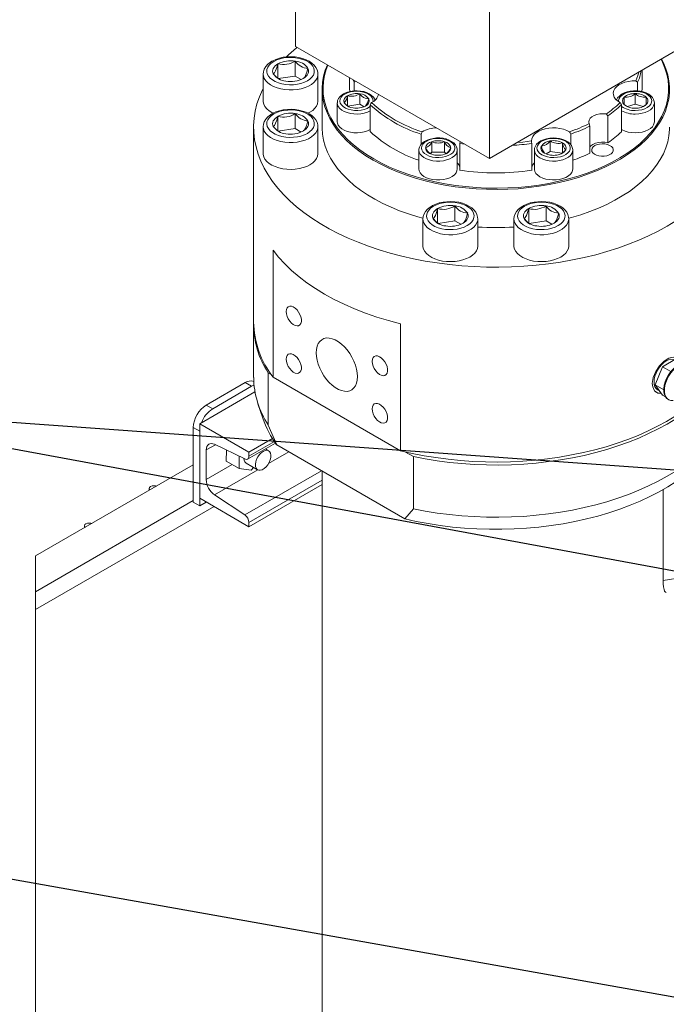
# Model space of a CAD drawing. Header units: millimetres. Extents: x 525 to 29324, y 175 to 20618.
# Tile 69 of 220: x 1787 to 2613, y 18160 to 19417. Entities that reach past the tile are written whole.
import ezdxf

# ---------------------------------------------------------------- set-up
doc = ezdxf.new("R2010")
doc.units = ezdxf.units.MM
doc.linetypes.add('SLD-Continua', pattern=[0])
doc.layers.add('COTAS', color=1, linetype='SLD-Continua')
doc.styles.get("Standard").update_dxf_attribs({"font": 'ARIALN.TTF'})
doc.dimstyles.new('SLDDIMSTYLE0', dxfattribs={"dimtxt": 0.18, "dimasz": 122.5, "dimexe": 0, "dimexo": 0.0625, "dimgap": 0, "dimtad": 0, "dimtih": 1, "dimtoh": 1, "dimdec": 0, "dimrnd": 1e-09, "dimzin": 0, "dimdsep": 46, "dimtxsty": 'Standard', "dimsah": 1, "dimcen": 0.09, "dimadec": 0, "dimazin": 0, "dimtfac": 122.5, "dimtdec": 0, "dimtofl": 0, "dimtmove": 0, "dimatfit": 3, "dimfxl": 1, "dimfrac": 2, "dimtolj": 1, "dimtzin": 0, "dimarcsym": 0})

msp = doc.modelspace()

# ---------------------------------------------------------------- linework, layer by layer
at = {"color": 7, "linetype": 'SLD-Continua', "lineweight": 18, "ltscale": 35}
for p, q in [((2139.4, 19382.4), (2139.4, 19611.1)), ((2386.8, 19468.2), (2386.8, 19239.6)), ((2650.8, 19392), (2386.8, 19239.6)), ((2386.8, 19239.6), (2139.4, 19382.4)), ((2139, 19344.6), (2139, 19363.7)), ((2116.9, 19341.9), (2116.9, 19360.2)), ((2581.8, 19328.8), (2581.8, 19352.1)), ((2098.1, 19347.1), (2098.1, 19312.8)), ((2139, 19344.6), (2117.4, 19341.3)), ((2146.6, 19340.2), (2139, 19344.6)), ((2168.1, 19312.8), (2168.1, 19347.1)), ((2208.4, 19342.6), (2208.4, 19328.8)), ((2214.1, 19336.6), (2212.7, 19340.1)), ((2214.1, 19325.7), (2214.1, 19336.6)), ((2576, 19336.6), (2576, 19325.6)), ((2173.4, 19327.8), (2173.4, 19279.3)), ((2208.4, 19328.8), (2208.6, 19324.8)), ((2581.6, 19324.8), (2581.8, 19328.8)), ((2192.7, 19310.3), (2192.7, 19286.3)), ((2205.8, 19306.3), (2205.8, 19319.5)), ((2221.4, 19308.6), (2221.4, 19322)), ((2558.9, 19317.6), (2558.9, 19308.3)), ((2572.9, 19308.9), (2572.9, 19322.3)), ((2586.9, 19308.3), (2586.9, 19317.6)), ((2597.4, 19286.3), (2597.4, 19310.3)), ((2157.9, 19298.5), (2155.3, 19297.2)), ((2221.4, 19308.6), (2206.2, 19306.3)), ((2226.9, 19305.5), (2221.4, 19308.6)), ((2234.7, 19307.9), (2234.7, 19273.6)), ((2555.5, 19273.6), (2555.5, 19307.9)), ((2558.9, 19308.3), (2561.8, 19306.3)), ((2572.9, 19308.9), (2562.9, 19305.6)), ((2582.9, 19305.6), (2572.9, 19308.9)), ((2116.9, 19274.8), (2116.9, 19293.2)), ((2139, 19277.5), (2139, 19296.6)), ((2538.1, 19293.8), (2535.7, 19296.2)), ((2538.1, 19293.8), (2538.1, 19259.5)), ((2085.9, 19279.3), (2085.9, 19030.6)), ((2098.1, 19280), (2098.1, 19245.7)), ((2139, 19277.5), (2117.4, 19274.2)), ((2146.6, 19273.2), (2139, 19277.5)), ((2168.1, 19245.7), (2168.1, 19280)), ((2514.3, 19283.8), (2515.1, 19280.6)), ((2515.1, 19246.3), (2515.1, 19280.6)), ((2299.6, 19257.1), (2299.6, 19270.5)), ((2313.3, 19247.5), (2313.3, 19260.9)), ((2329.5, 19247.5), (2329.5, 19260.9)), ((2464.6, 19248.5), (2464.6, 19261.8)), ((2490.6, 19270.5), (2490.6, 19257.1)), ((2296.9, 19250.1), (2296.9, 19226.1)), ((2313.3, 19247.5), (2311.3, 19245.5)), ((2329.5, 19247.5), (2313.3, 19247.5)), ((2331.5, 19245.5), (2329.5, 19247.5)), ((2345.9, 19226.1), (2345.9, 19250.1)), ((2355.3, 19257.8), (2349.3, 19258.6)), ((2349.3, 19258.6), (2349.3, 19224.3)), ((2440.9, 19224.3), (2440.9, 19258.6)), ((2444.3, 19250.1), (2444.3, 19226.1)), ((2464.6, 19248.5), (2459.1, 19245.3)), ((2479.8, 19246.1), (2464.6, 19248.5)), ((2480.2, 19246.2), (2480.2, 19259.4)), ((2493.3, 19226.1), (2493.3, 19250.1)), ((2493.3, 19250.1), (2493.3, 19249.8)), ((2320.8, 19157.1), (2320.8, 19175.5)), ((2342.9, 19159.8), (2342.9, 19178.9)), ((2437, 19157.1), (2437, 19175.5)), ((2459.1, 19159.8), (2459.1, 19178.9)), ((2302, 19162.3), (2302, 19128)), ((2342.9, 19159.8), (2321.3, 19156.5)), ((2350.5, 19155.5), (2342.9, 19159.8)), ((2372, 19128), (2372, 19162.3)), ((2418.2, 19162.3), (2418.2, 19128)), ((2459.1, 19159.8), (2437.5, 19156.5)), ((2466.7, 19155.5), (2459.1, 19159.8)), ((2488.2, 19128), (2488.2, 19162.3)), ((2110.9, 19122.3), (2110.9, 18960.4)), ((2085.9, 19026.8), (2085.9, 18960.1)), ((2273.4, 19028.5), (2273.4, 18866.5)), ((2625.7, 18984.1), (2607.6, 18973.7)), ((2607.6, 18973.7), (2598.6, 18950.4)), ((2607.6, 18973.7), (2618.3, 18967.5)), ((2104.4, 18899.3), (2104.4, 18966)), ((2108.5, 18963.7), (2104.4, 18966)), ((2273.4, 18866.5), (2110.9, 18960.4)), ((2075, 18953.4), (2025.5, 18924.8)), ((2083.3, 18948.7), (2033.8, 18920.1)), ((2083.3, 18948.7), (2075, 18953.4)), ((2086.4, 18950.1), (2083.3, 18948.7)), ((2598.6, 18950.4), (2609.3, 18944.2)), ((2598.6, 18950.4), (2607.6, 18937.5)), ((2087.6, 18941.6), (2017.3, 18901)), ((2601.6, 18944.2), (2603.8, 18942.9)), ((2607.6, 18937.5), (2611.6, 18935.2)), ((2025.5, 18924.8), (2033.8, 18920.1)), ((2091.5, 18926.3), (2097.7, 18907.9)), ((2017.3, 18891.5), (2009, 18896.3)), ((2009, 18896.3), (2009, 18801)), ((2017.3, 18805.8), (2017.3, 18901)), ((2017.3, 18901), (2080, 18864.8)), ((2104.4, 18899.3), (2115.4, 18874)), ((2017.3, 18891.5), (2017.3, 18796.2)), ((2037.1, 18874.2), (2025.5, 18867.5)), ((2074.6, 18856), (2036.1, 18874.7)), ((2078.3, 18855.8), (2113.7, 18876.3)), ((2109.9, 18882.1), (2080, 18864.8)), ((2112.4, 18878.3), (2080, 18859.6)), ((2115.4, 18874), (2278.8, 18779.6)), ((2025.5, 18867.5), (2025.5, 18829.8)), ((2051.2, 18867.4), (2050.8, 18853.3)), ((2067.7, 18859.3), (2067.3, 18843.8)), ((2080, 18864.8), (2080, 18859.6)), ((2105.1, 18866.5), (2100.9, 18868.9)), ((2130.9, 18865), (2105, 18850.1)), ((2289.8, 18859), (2279.1, 18865.2)), ((2289.8, 18792.3), (2289.8, 18859)), ((2009, 18848.6), (1807.6, 18732.4)), ((2058.6, 18848.9), (2025.5, 18829.8)), ((2067.3, 18843.8), (2050.8, 18853.3)), ((2076.3, 18850.8), (2091.1, 18842.2)), ((2082.8, 18841.7), (2085.7, 18845.3)), ((2091.2, 18842.2), (2036.1, 18810.3)), ((2067.3, 18843.8), (2082.8, 18841.7)), ((2172.4, 18841), (2074.6, 18784.6)), ((2173.4, 18840.4), (2173.4, 16490.9)), ((2173.4, 18828.8), (2080, 18774.8)), ((2173.4, 18823.5), (2080, 18769.6)), ((1952.7, 18818.6), (1952.7, 18816.1)), ((2036.1, 18810.3), (2074.6, 18784.6)), ((2608.6, 18701), (2608.6, 18817)), ((2009, 18802.9), (1807.6, 18686.6)), ((2035.4, 18795.3), (1807.6, 18663.8)), ((2009, 18801), (2017.3, 18796.2)), ((2080, 18769.6), (2017.3, 18805.8)), ((2017.3, 18796.2), (2025.5, 18801)), ((2278.8, 18779.6), (2289.8, 18792.3)), ((1870.2, 18770.9), (1870.2, 18768.5)), ((2080, 18774.8), (2080, 18769.6)), ((1807.6, 18732.4), (1807.6, 15286.7))]:
    msp.add_line(p, q, dxfattribs=at)
at = {"color": 7, "linetype": 'SLD-Continua', "lineweight": 18, "ltscale": 35, "flags": 128}
for points in [[(2168.1, 19346.9), (2167.9, 19349.5), (2167, 19352.7), (2165.5, 19355.7), (2163.3, 19358.5), (2160.4, 19361.1), (2156.9, 19363.5), (2152.9, 19365.5), (2148.5, 19367.1), (2143.8, 19368.2), (2138.9, 19369), (2133.8, 19369.3), (2128.7, 19369.1), (2123.8, 19368.5), (2119, 19367.4), (2114.4, 19365.9), (2110.5, 19364.1), (2109.3, 19363.5), (2107.4, 19362.3), (2104.1, 19359.6), (2101.4, 19356.7), (2099.5, 19353.4), (2098.4, 19350.1), (2098.2, 19347.1)], [(2115.5, 19365.1), (2111.7, 19363.3), (2108.4, 19361.1), (2105.9, 19358.6), (2104.1, 19355.9), (2103, 19353.1), (2102.8, 19350.2), (2103.4, 19347.3), (2104.9, 19344.5), (2107.1, 19341.9), (2110, 19339.6), (2113.5, 19337.5), (2117.6, 19335.8), (2122.1, 19334.6), (2126.9, 19333.7), (2131.9, 19333.4), (2136.9, 19333.5), (2141.8, 19334.1), (2146.4, 19335.2), (2150.7, 19336.6), (2154.6, 19338.5), (2157.8, 19340.7), (2160.4, 19343.2), (2162.2, 19345.9), (2163.2, 19348.7), (2163.4, 19351.6), (2162.8, 19354.5), (2161.4, 19357.3), (2159.2, 19359.9), (2156.3, 19362.2), (2152.7, 19364.3), (2148.6, 19365.9), (2144.1, 19367.2), (2139.3, 19368), (2134.4, 19368.4), (2129.4, 19368.3), (2124.5, 19367.7), (2119.8, 19366.6), (2115.5, 19365.1)], [(2606.5, 19366.4), (2608.9, 19361.6), (2612.1, 19354), (2614.4, 19346.3), (2616, 19338.6), (2616.7, 19330.8), (2616.6, 19323), (2615.7, 19315.2), (2613.9, 19307.4), (2611.4, 19299.8), (2608, 19292.2), (2603.8, 19284.8), (2598.9, 19277.5), (2593.2, 19270.4), (2586.8, 19263.6), (2579.6, 19256.9), (2571.8, 19250.6), (2563.3, 19244.5), (2554.2, 19238.7), (2544.5, 19233.3), (2534.2, 19228.2), (2523.5, 19223.5), (2512.2, 19219.2), (2500.5, 19215.3), (2488.4, 19211.8), (2476, 19208.7), (2463.3, 19206.1), (2450.3, 19203.9), (2437.1, 19202.2), (2423.7, 19200.9), (2410.3, 19200.2), (2396.8, 19199.9), (2383.3, 19200.1), (2369.8, 19200.7), (2356.4, 19201.8), (2343.2, 19203.4), (2330.1, 19205.5), (2317.3, 19208), (2304.8, 19211), (2292.7, 19214.4), (2280.9, 19218.2), (2269.5, 19222.4), (2258.6, 19227), (2248.2, 19232), (2238.4, 19237.4)], [(2239.2, 19238.8), (2249, 19233.5), (2259.3, 19228.5), (2270.2, 19223.9), (2281.5, 19219.7), (2293.2, 19215.9), (2305.3, 19212.5), (2317.8, 19209.6), (2330.5, 19207.1), (2343.5, 19205), (2356.6, 19203.5), (2369.9, 19202.3), (2383.3, 19201.7), (2396.8, 19201.5), (2410.2, 19201.8), (2423.6, 19202.6), (2436.9, 19203.8), (2450, 19205.5), (2462.9, 19207.7), (2475.6, 19210.3), (2487.9, 19213.3), (2500, 19216.8), (2511.6, 19220.7), (2522.8, 19225), (2533.5, 19229.7), (2543.7, 19234.8), (2553.4, 19240.2), (2562.4, 19245.9), (2570.9, 19251.9), (2578.7, 19258.3), (2585.8, 19264.9), (2592.2, 19271.7), (2597.8, 19278.7), (2602.7, 19286), (2606.9, 19293.4), (2610.2, 19300.9), (2612.8, 19308.5), (2614.5, 19316.2), (2615.4, 19323.9), (2615.5, 19331.7), (2614.8, 19339.5), (2613.3, 19347.2), (2610.9, 19354.8), (2607.8, 19362.4), (2605.9, 19366.1)], [(2111, 19347.5), (2110.4, 19349.2), (2110.2, 19350.9), (2110.4, 19352.6), (2111, 19354.3), (2112, 19355.9), (2113.3, 19357.5), (2115, 19358.9), (2116.9, 19360.2)], [(2116.9, 19360.2), (2115.5, 19355.4), (2114, 19351.4), (2112.4, 19348.8), (2111, 19347.5)], [(2155.2, 19354.3), (2155.8, 19352.6), (2156, 19350.9), (2155.8, 19349.2), (2155.2, 19347.5), (2154.3, 19345.8), (2153, 19344.3), (2151.3, 19342.8), (2149.3, 19341.5)], [(2149.3, 19341.5), (2150.7, 19342.8), (2152.3, 19345.4), (2153.8, 19349.4), (2155.2, 19354.3)], [(2238.4, 19237.4), (2229.1, 19243), (2220.4, 19249), (2212.4, 19255.3), (2205.1, 19261.9), (2198.5, 19268.7), (2192.6, 19275.7), (2187.5, 19283), (2183.2, 19290.3), (2179.6, 19297.9), (2176.8, 19305.5), (2174.9, 19313.2), (2173.7, 19321), (2173.4, 19328.8), (2174, 19336.6), (2175.3, 19344.4), (2177.4, 19352.1), (2180.1, 19358.9)], [(2180.7, 19358.6), (2178.6, 19352.9), (2176.4, 19345.2), (2175.1, 19337.5), (2174.6, 19329.8), (2174.9, 19322), (2176, 19314.3), (2178, 19306.6), (2180.7, 19299), (2184.3, 19291.5), (2188.6, 19284.1), (2193.7, 19277), (2199.6, 19270), (2206.1, 19263.2), (2213.4, 19256.7), (2221.4, 19250.4), (2230, 19244.4), (2239.2, 19238.8)], [(2573.7, 19338.6), (2576.2, 19345.1), (2577.5, 19349.6)], [(2168.1, 19347), (2168, 19345.1), (2167, 19342.1), (2165.3, 19339.2), (2162.9, 19336.4), (2159.7, 19333.9), (2155.9, 19331.7), (2151.6, 19329.9), (2146.8, 19328.5), (2141.7, 19327.5), (2136.5, 19327), (2131.1, 19326.9), (2125.8, 19327.3), (2120.7, 19328.2), (2115.8, 19329.5), (2111.4, 19331.2), (2107.4, 19333.3), (2104.1, 19335.8), (2101.5, 19338.5), (2099.6, 19341.4), (2098.4, 19344.4), (2098.1, 19347.1)], [(2111, 19347.5), (2114.9, 19343.4), (2119.1, 19340.3)], [(2216, 19338.2), (2215.2, 19337.5), (2214.1, 19336.6)], [(2553.7, 19310.7), (2550.5, 19312.8), (2547.9, 19315.2), (2546.2, 19317.8), (2545.2, 19320.5), (2545, 19323.2), (2545.6, 19326), (2547.1, 19328.7), (2549.3, 19331.1), (2552.2, 19333.3), (2555.7, 19335.2), (2559.8, 19336.7), (2564.2, 19337.8), (2568.9, 19338.5), (2573.7, 19338.6)], [(2576, 19336.6), (2574.7, 19337.8), (2573.7, 19338.6)], [(2692.1, 19328.9), (2695.1, 19322.5), (2698.5, 19313.5), (2701.2, 19304.4), (2703, 19295.3), (2704, 19286.1), (2704.2, 19277), (2703.6, 19267.8), (2702.2, 19258.6), (2699.9, 19249.5), (2696.9, 19240.5), (2693, 19231.6), (2688.4, 19222.8), (2683, 19214.2), (2676.8, 19205.7), (2669.8, 19197.4), (2662.2, 19189.4), (2653.8, 19181.5), (2644.7, 19174), (2635, 19166.7), (2624.7, 19159.7), (2613.7, 19153.1), (2602.2, 19146.7), (2590.1, 19140.7), (2577.5, 19135.1), (2564.4, 19129.9), (2550.8, 19125.1), (2536.9, 19120.6), (2522.5, 19116.6), (2507.9, 19113.1), (2492.9, 19109.9), (2477.7, 19107.3), (2462.2, 19105), (2446.6, 19103.3), (2430.8, 19102), (2415, 19101.1), (2399.1, 19100.8), (2383.2, 19100.9), (2367.3, 19101.5), (2351.5, 19102.6), (2335.8, 19104.1), (2320.2, 19106.1), (2304.9, 19108.5), (2289.8, 19111.5), (2274.9, 19114.8), (2260.4, 19118.6), (2246.3, 19122.8), (2232.5, 19127.4), (2219.2, 19132.5), (2206.4, 19137.9), (2194, 19143.7), (2182.2, 19149.8), (2170.9, 19156.3), (2160.3, 19163.2), (2150.2, 19170.3), (2140.8, 19177.7), (2132.1, 19185.4), (2124.1, 19193.4), (2116.8, 19201.5), (2110.2, 19209.9), (2104.4, 19218.5), (2099.4, 19227.2), (2095.1, 19236), (2091.7, 19245), (2089, 19254.1), (2087.2, 19263.2), (2086.2, 19272.4), (2086, 19281.6), (2086.6, 19290.7), (2088, 19299.9), (2090.2, 19309), (2093.3, 19318), (2097.2, 19326.9), (2098.1, 19328.9)], [(2240.9, 19314.2), (2240.4, 19315.4), (2238.8, 19317.8), (2236.5, 19320), (2233.6, 19321.9), (2230.2, 19323.5), (2226.4, 19324.7), (2222.3, 19325.5), (2218.1, 19325.8), (2213.9, 19325.7), (2209.7, 19325.1), (2205.8, 19324.1), (2202.2, 19322.6), (2200.6, 19321.8), (2199, 19320.7), (2196.3, 19318.5), (2194.3, 19315.9), (2193.2, 19313.4), (2192.8, 19310.5), (2192.8, 19310.2)], [(2238.4, 19311.9), (2238.4, 19312), (2238.3, 19314.5), (2237.3, 19316.9), (2235.5, 19319.2), (2233, 19321.2), (2229.8, 19322.8), (2226.1, 19324.1), (2222, 19324.9), (2217.8, 19325.2), (2213.5, 19325), (2209.4, 19324.3), (2205.6, 19323.2), (2202.2, 19321.6)], [(2597.4, 19310.1), (2597.3, 19312.1), (2596.5, 19314.7), (2595, 19317.2), (2592.9, 19319.4), (2590.2, 19321.4), (2586.9, 19323.1), (2583.1, 19324.4), (2579.1, 19325.3), (2574.9, 19325.7), (2570.7, 19325.7), (2566.5, 19325.3), (2562.5, 19324.4), (2558.8, 19323), (2555.5, 19321.3), (2552.7, 19319.1), (2550.5, 19316.6), (2549.2, 19314.2)], [(2572.9, 19300.7), (2577.2, 19300.9), (2581.3, 19301.7), (2585.1, 19302.9), (2588.3, 19304.5), (2591, 19306.5), (2592.9, 19308.7), (2593.9, 19311.1), (2594.1, 19313.6), (2593.5, 19316), (2592, 19318.3), (2589.7, 19320.4), (2586.8, 19322.2), (2583.2, 19323.7), (2579.3, 19324.6), (2575.1, 19325.1), (2570.8, 19325.1), (2566.6, 19324.6), (2562.6, 19323.7), (2559.1, 19322.2), (2556.2, 19320.4), (2553.9, 19318.3), (2552.4, 19316), (2551.7, 19313.6), (2551.8, 19311.9)], [(2110.9, 19297.2), (2109.3, 19298), (2105.7, 19300.2), (2102.7, 19302.8), (2100.4, 19305.6), (2098.9, 19308.6), (2098.2, 19311.6), (2098.1, 19312.8)], [(2168.1, 19312.8), (2168.1, 19312.4), (2167.6, 19309.3), (2166.3, 19306.3), (2164.2, 19303.5), (2161.4, 19300.8), (2157.9, 19298.5)], [(2234.7, 19300.4), (2234.6, 19300.3), (2231.1, 19298.6), (2227.1, 19297.3), (2222.9, 19296.5), (2218.4, 19296.1), (2213.9, 19296.3), (2209.5, 19296.9), (2205.3, 19297.9), (2201.6, 19299.4), (2198.4, 19301.2), (2195.8, 19303.4), (2194, 19305.8), (2193, 19308.3), (2192.7, 19310.2)], [(2202.2, 19321.6), (2199.5, 19319.7), (2197.5, 19317.5), (2196.3, 19315.1), (2196, 19312.6), (2196.6, 19310.2), (2198, 19307.8), (2200.1, 19305.7), (2203, 19303.8), (2206.5, 19302.4), (2210.4, 19301.3), (2214.6, 19300.8), (2218.9, 19300.7), (2223.1, 19301.2), (2227.1, 19302.1), (2230.7, 19303.4), (2233.7, 19305.2), (2234.7, 19306)], [(2201.6, 19310.5), (2204.6, 19307.5), (2207.3, 19305.5)], [(2234.7, 19307.9), (2235.7, 19309.5), (2236.5, 19310.7)], [(2553.7, 19310.7), (2554.7, 19309.2), (2555.5, 19307.9)], [(2597.4, 19310.2), (2597.3, 19309), (2596.5, 19306.4), (2594.9, 19304), (2592.5, 19301.7), (2589.4, 19299.8), (2585.8, 19298.2), (2581.8, 19297.1), (2577.4, 19296.4), (2572.9, 19296.1)], [(2168.1, 19279.9), (2167.9, 19282.4), (2167, 19285.6), (2165.5, 19288.6), (2163.3, 19291.5), (2160.4, 19294.1), (2156.9, 19296.4), (2152.9, 19298.4), (2148.5, 19300), (2143.8, 19301.2), (2138.9, 19301.9), (2133.8, 19302.2), (2128.7, 19302), (2123.8, 19301.4), (2119, 19300.4), (2114.4, 19298.9), (2110.5, 19297.1), (2109.3, 19296.4), (2107.4, 19295.2), (2104.1, 19292.6), (2101.4, 19289.6), (2099.5, 19286.4), (2098.4, 19283), (2098.2, 19280)], [(2115.5, 19298.1), (2111.7, 19296.2), (2108.4, 19294), (2105.9, 19291.5), (2104.1, 19288.8), (2103, 19286), (2102.8, 19283.1), (2103.4, 19280.2), (2104.9, 19277.5), (2107.1, 19274.9), (2110, 19272.5), (2113.5, 19270.5), (2117.6, 19268.8), (2122.1, 19267.5), (2126.9, 19266.7), (2131.9, 19266.3), (2136.9, 19266.5), (2141.8, 19267), (2146.4, 19268.1), (2150.7, 19269.6), (2154.6, 19271.5), (2157.8, 19273.7), (2160.4, 19276.1), (2162.2, 19278.8), (2163.2, 19281.7), (2163.4, 19284.6), (2162.8, 19287.4), (2161.4, 19290.2), (2159.2, 19292.8), (2156.3, 19295.1), (2152.7, 19297.2), (2148.6, 19298.9), (2144.1, 19300.1), (2139.3, 19301), (2134.4, 19301.3), (2129.4, 19301.2), (2124.5, 19300.6), (2119.8, 19299.6), (2115.5, 19298.1)], [(2583.2, 19305.7), (2583.5, 19305.9), (2586.9, 19308.3)], [(2111, 19280.4), (2110.4, 19282.1), (2110.2, 19283.8), (2110.4, 19285.6), (2111, 19287.3), (2112, 19288.9), (2113.3, 19290.4), (2115, 19291.9), (2116.9, 19293.2)], [(2116.9, 19293.2), (2115.5, 19288.3), (2114, 19284.3), (2112.4, 19281.7), (2111, 19280.4)], [(2155.2, 19287.3), (2155.8, 19285.6), (2156, 19283.8), (2155.8, 19282.1), (2155.2, 19280.4), (2154.3, 19278.8), (2153, 19277.2), (2151.3, 19275.8), (2149.3, 19274.5)], [(2149.3, 19274.5), (2150.7, 19275.8), (2152.3, 19278.3), (2153.8, 19282.3), (2155.2, 19287.3)], [(2234.6, 19276.3), (2231.1, 19274.6), (2227.1, 19273.3), (2222.9, 19272.5), (2218.4, 19272.1), (2213.9, 19272.3), (2209.5, 19272.9), (2205.3, 19273.9), (2201.6, 19275.4), (2198.4, 19277.2), (2195.8, 19279.4), (2194, 19281.8), (2193, 19284.3), (2192.7, 19286.3)], [(2514.3, 19283.8), (2513.7, 19286.1), (2514.1, 19288.5), (2515.4, 19290.7), (2517.5, 19292.7), (2520.4, 19294.3), (2523.8, 19295.6), (2527.7, 19296.3), (2531.7, 19296.5), (2535.7, 19296.2)], [(2597.4, 19286.3), (2597.3, 19285), (2596.5, 19282.4), (2594.9, 19280), (2592.5, 19277.7), (2589.4, 19275.8), (2585.8, 19274.2), (2581.8, 19273.1), (2577.4, 19272.4), (2572.9, 19272.1), (2568.4, 19272.4), (2564.1, 19273.1), (2560, 19274.2), (2556.4, 19275.8), (2555.5, 19276.4)], [(2168.1, 19279.9), (2168, 19278.1), (2167, 19275), (2165.3, 19272.1), (2162.9, 19269.4), (2159.7, 19266.9), (2155.9, 19264.7), (2151.6, 19262.9), (2146.8, 19261.4), (2141.7, 19260.4), (2136.5, 19259.9), (2131.1, 19259.9), (2125.8, 19260.3), (2120.7, 19261.1), (2115.8, 19262.5), (2111.4, 19264.2), (2107.4, 19266.3), (2104.1, 19268.7), (2101.5, 19271.4), (2099.6, 19274.3), (2098.4, 19277.3), (2098.1, 19280)], [(2111, 19280.4), (2114.9, 19276.3), (2119.1, 19273.2)], [(2302.1, 19163.1), (2295.7, 19164.9), (2283.8, 19168.6), (2272.3, 19172.7), (2261.3, 19177.2), (2250.7, 19182.1), (2240.8, 19187.4), (2231.3, 19193), (2222.5, 19198.9), (2214.4, 19205.1), (2206.9, 19211.6), (2200.1, 19218.4), (2194, 19225.4), (2188.7, 19232.5), (2184.2, 19239.9), (2180.4, 19247.4), (2177.4, 19255), (2175.3, 19262.7), (2174, 19270.5), (2173.4, 19278.3), (2173.4, 19279.3)], [(2301.1, 19273.4), (2300.2, 19271.8), (2299.6, 19270.5)], [(2440.8, 19261.9), (2441.1, 19264.7), (2442.2, 19267.4), (2444.1, 19269.9), (2446.7, 19272.3), (2449.9, 19274.3), (2453.8, 19276), (2458, 19277.3), (2462.6, 19278.1), (2467.4, 19278.5), (2472.2, 19278.4), (2476.9, 19277.8), (2481.4, 19276.8), (2485.5, 19275.3), (2489.1, 19273.4)], [(2616.8, 19279.3), (2616.7, 19276.3), (2616, 19268.5), (2614.4, 19260.8), (2612.1, 19253.1), (2608.9, 19245.5), (2605, 19238), (2600.2, 19230.7), (2594.7, 19223.6), (2588.5, 19216.7), (2581.5, 19210), (2573.8, 19203.6), (2565.5, 19197.4), (2556.5, 19191.6), (2547, 19186.1), (2536.9, 19180.9), (2526.2, 19176.1), (2515.1, 19171.7), (2503.5, 19167.6), (2491.5, 19164), (2488.2, 19163.1)], [(2490.6, 19270.5), (2489.8, 19272.2), (2489.1, 19273.4)], [(2345.8, 19250.1), (2345.8, 19251.9), (2345, 19254.5), (2343.5, 19257), (2341.4, 19259.2), (2338.7, 19261.3), (2335.4, 19263), (2331.7, 19264.3), (2327.7, 19265.2), (2323.5, 19265.6), (2319.3, 19265.6), (2315.1, 19265.1), (2311.1, 19264.2), (2307.4, 19262.9), (2304, 19261.2), (2301.2, 19259), (2299, 19256.5), (2297.7, 19254), (2297, 19251.2), (2296.9, 19250.1)], [(2300.6, 19255.3), (2300.2, 19252.8), (2300.6, 19250.3), (2301.9, 19248), (2304, 19245.8), (2306.8, 19243.9), (2310.2, 19242.4), (2314.1, 19241.3), (2318.2, 19240.7), (2322.5, 19240.6), (2326.8, 19240.9), (2330.8, 19241.8), (2334.4, 19243.1), (2337.5, 19244.8), (2340, 19246.8), (2341.7, 19249.1), (2342.6, 19251.6), (2342.6, 19254), (2341.7, 19256.5), (2340, 19258.7), (2337.5, 19260.8), (2334.4, 19262.5), (2330.8, 19263.8), (2326.8, 19264.7), (2322.5, 19265), (2318.2, 19264.9), (2314.1, 19264.3), (2310.2, 19263.2), (2306.8, 19261.7), (2304, 19259.8), (2301.9, 19257.6), (2300.6, 19255.3)], [(2349.3, 19258.6), (2349.4, 19260.5), (2349.4, 19261.2)], [(2421.7, 19259.7), (2429.5, 19260.4), (2440.8, 19261.9)], [(2440.8, 19261.9), (2440.8, 19260.1), (2440.9, 19258.6)], [(2493.2, 19249.7), (2493.2, 19250.9), (2492.7, 19253.6), (2491.5, 19256.1), (2489.6, 19258.4), (2487.1, 19260.6), (2484, 19262.4), (2480.4, 19263.8), (2476.5, 19264.9), (2472.4, 19265.5), (2468.1, 19265.6), (2463.9, 19265.4), (2459.8, 19264.6), (2456, 19263.4), (2452.5, 19261.9), (2449.5, 19259.8), (2447.1, 19257.5), (2445.5, 19255.1), (2444.5, 19252.5), (2444.3, 19250)], [(2451, 19246.1), (2453.7, 19244.1), (2457.1, 19242.6), (2460.9, 19241.4), (2465, 19240.7), (2469.3, 19240.5), (2473.6, 19240.9), (2477.6, 19241.7), (2481.3, 19242.9), (2484.5, 19244.6), (2487.1, 19246.6), (2488.9, 19248.8), (2489.8, 19251.2), (2489.9, 19253.7), (2489.2, 19256.2), (2487.6, 19258.5), (2485.2, 19260.5), (2482.2, 19262.3), (2478.6, 19263.7), (2474.6, 19264.6), (2470.4, 19265), (2466.1, 19265), (2461.9, 19264.4), (2458, 19263.4), (2454.5, 19261.9), (2451.6, 19260.1), (2449.5, 19257.9), (2448.1, 19255.6), (2447.5, 19253.1), (2447.9, 19250.6), (2449, 19248.2), (2451, 19246.1)], [(2538.1, 19259.5), (2534.1, 19260.2), (2529.9, 19260.3), (2525.9, 19259.8), (2522.1, 19258.8), (2518.8, 19257.4), (2516.3, 19255.5), (2515.1, 19254.2)], [(2345.9, 19250.1), (2345.5, 19247.5), (2344.3, 19245), (2342.3, 19242.7), (2339.5, 19240.6), (2336.2, 19238.8), (2332.3, 19237.5), (2328.1, 19236.5), (2323.7, 19236), (2319.2, 19236), (2314.7, 19236.5), (2310.5, 19237.5), (2306.7, 19238.8), (2303.3, 19240.6), (2300.6, 19242.7), (2298.6, 19245), (2297.3, 19247.5), (2296.9, 19250.1)], [(2493.3, 19249.8), (2493, 19248.2), (2492, 19245.6), (2490.2, 19243.2), (2487.6, 19241.1), (2484.4, 19239.2), (2480.7, 19237.8), (2476.5, 19236.7), (2472.1, 19236.1), (2467.6, 19236), (2463.2, 19236.4), (2458.9, 19237.2), (2454.9, 19238.5), (2451.4, 19240.1)], [(2478.7, 19245.3), (2481.4, 19247.3), (2484.4, 19250.4)], [(2524.2, 19257.1), (2521.5, 19255.8), (2519.3, 19254.3), (2518, 19252.4), (2517.4, 19250.5), (2517.7, 19248.5), (2518.9, 19246.6), (2520.9, 19244.9), (2523.5, 19243.6), (2526.5, 19242.7), (2529.9, 19242.3), (2533.4, 19242.3), (2536.7, 19242.9), (2539.7, 19243.9), (2542.1, 19245.3), (2543.9, 19247), (2544.9, 19249), (2545, 19251), (2544.2, 19252.9), (2542.6, 19254.7), (2540.3, 19256.2), (2537.5, 19257.3), (2534.2, 19258), (2530.8, 19258.2), (2527.4, 19257.9), (2524.2, 19257.1)], [(2157.9, 19231.4), (2153.8, 19229.4), (2149.3, 19227.8), (2144.3, 19226.6), (2139.1, 19225.8), (2133.8, 19225.5), (2128.4, 19225.7), (2123.2, 19226.4), (2118.2, 19227.5), (2113.5, 19229), (2109.3, 19230.9), (2105.7, 19233.2), (2102.7, 19235.7), (2100.4, 19238.5), (2098.9, 19241.5), (2098.2, 19244.6), (2098.1, 19245.7)], [(2168.1, 19245.7), (2168.1, 19245.3), (2167.6, 19242.3), (2166.3, 19239.3), (2164.2, 19236.4), (2161.4, 19233.8), (2157.9, 19231.4)], [(2345.9, 19226.1), (2345.5, 19223.5), (2344.3, 19221), (2342.3, 19218.7), (2339.5, 19216.6), (2336.2, 19214.8), (2332.3, 19213.5), (2328.1, 19212.5), (2323.7, 19212), (2319.2, 19212), (2314.7, 19212.5), (2310.5, 19213.5), (2306.7, 19214.8), (2303.3, 19216.6), (2300.6, 19218.7), (2298.6, 19221), (2297.3, 19223.5), (2296.9, 19226.1)], [(2493.3, 19226.1), (2493, 19224.2), (2492, 19221.6), (2490.2, 19219.2), (2487.6, 19217.1), (2484.4, 19215.2), (2480.7, 19213.8), (2476.5, 19212.7), (2472.1, 19212.1), (2467.6, 19212), (2463.2, 19212.4), (2458.9, 19213.2), (2454.9, 19214.5), (2451.4, 19216.1), (2448.5, 19218.1), (2446.3, 19220.4), (2444.9, 19222.9), (2444.3, 19225.5), (2444.3, 19226.1)], [(2372, 19162.2), (2371.8, 19164.7), (2370.9, 19167.9), (2369.4, 19170.9), (2367.2, 19173.8), (2364.3, 19176.4), (2360.8, 19178.7), (2356.8, 19180.7), (2352.4, 19182.3), (2347.7, 19183.5), (2342.7, 19184.2), (2337.7, 19184.5), (2332.6, 19184.3), (2327.7, 19183.7), (2322.9, 19182.7), (2318.3, 19181.2), (2314.4, 19179.4), (2313.2, 19178.7), (2311.3, 19177.5), (2308, 19174.9), (2305.3, 19171.9), (2303.4, 19168.7), (2302.3, 19165.3), (2302.1, 19162.3)], [(2319.4, 19180.4), (2315.6, 19178.5), (2312.3, 19176.3), (2309.8, 19173.8), (2307.9, 19171.1), (2306.9, 19168.3), (2306.7, 19165.4), (2307.3, 19162.5), (2308.8, 19159.8), (2311, 19157.2), (2313.9, 19154.8), (2317.4, 19152.8), (2321.5, 19151.1), (2326, 19149.8), (2330.8, 19149), (2335.8, 19148.6), (2340.8, 19148.7), (2345.7, 19149.3), (2350.3, 19150.4), (2354.6, 19151.9), (2358.5, 19153.7), (2361.7, 19156), (2364.3, 19158.4), (2366.1, 19161.1), (2367.1, 19164), (2367.3, 19166.8), (2366.7, 19169.7), (2365.3, 19172.5), (2363.1, 19175.1), (2360.2, 19177.4), (2356.6, 19179.5), (2352.5, 19181.2), (2348, 19182.4), (2343.2, 19183.3), (2338.3, 19183.6), (2333.3, 19183.5), (2328.4, 19182.9), (2323.7, 19181.9), (2319.4, 19180.4)], [(2314.9, 19162.7), (2314.3, 19164.4), (2314.1, 19166.1), (2314.3, 19167.9), (2314.9, 19169.5), (2315.9, 19171.2), (2317.2, 19172.7), (2318.8, 19174.2), (2320.8, 19175.5)], [(2320.8, 19175.5), (2319.4, 19170.6), (2317.9, 19166.6), (2316.3, 19164), (2314.9, 19162.7)], [(2488.1, 19162.2), (2488, 19164.7), (2487.1, 19167.9), (2485.5, 19170.9), (2483.3, 19173.8), (2480.5, 19176.4), (2477, 19178.7), (2473, 19180.7), (2468.6, 19182.3), (2463.8, 19183.5), (2458.9, 19184.2), (2453.9, 19184.5), (2448.8, 19184.3), (2443.8, 19183.7), (2439, 19182.7), (2434.5, 19181.2), (2430.6, 19179.4), (2429.4, 19178.7), (2427.4, 19177.5), (2424.1, 19174.9), (2421.5, 19171.9), (2419.6, 19168.7), (2418.5, 19165.3), (2418.2, 19162.3)], [(2435.5, 19180.4), (2431.7, 19178.5), (2428.5, 19176.3), (2425.9, 19173.8), (2424.1, 19171.1), (2423.1, 19168.3), (2422.9, 19165.4), (2423.5, 19162.5), (2424.9, 19159.8), (2427.1, 19157.2), (2430, 19154.8), (2433.6, 19152.8), (2437.6, 19151.1), (2442.1, 19149.8), (2446.9, 19149), (2451.9, 19148.6), (2456.9, 19148.7), (2461.8, 19149.3), (2466.5, 19150.4), (2470.8, 19151.9), (2474.6, 19153.7), (2477.9, 19156), (2480.4, 19158.4), (2482.2, 19161.1), (2483.3, 19164), (2483.5, 19166.8), (2482.9, 19169.7), (2481.4, 19172.5), (2479.2, 19175.1), (2476.3, 19177.4), (2472.8, 19179.5), (2468.7, 19181.2), (2464.2, 19182.4), (2459.4, 19183.3), (2454.4, 19183.6), (2449.4, 19183.5), (2444.5, 19182.9), (2439.9, 19181.9), (2435.5, 19180.4)], [(2431.1, 19162.7), (2430.5, 19164.4), (2430.3, 19166.1), (2430.5, 19167.9), (2431.1, 19169.5), (2432, 19171.2), (2433.3, 19172.7), (2435, 19174.2), (2437, 19175.5)], [(2437, 19175.5), (2435.6, 19170.6), (2434, 19166.6), (2432.5, 19164), (2431.1, 19162.7)], [(2372, 19162.2), (2371.9, 19160.4), (2370.9, 19157.3), (2369.2, 19154.4), (2366.8, 19151.7), (2363.6, 19149.2), (2359.8, 19147), (2355.5, 19145.1), (2350.7, 19143.7), (2345.6, 19142.7), (2340.4, 19142.2), (2335, 19142.1), (2329.7, 19142.6), (2324.6, 19143.4), (2319.7, 19144.8), (2315.3, 19146.5), (2311.3, 19148.6), (2308, 19151), (2305.4, 19153.7), (2303.5, 19156.6), (2302.3, 19159.6), (2302, 19162.3)], [(2314.9, 19162.7), (2318.8, 19158.6), (2323, 19155.5)], [(2359.1, 19169.5), (2359.7, 19167.9), (2359.9, 19166.1), (2359.7, 19164.4), (2359.1, 19162.7), (2358.2, 19161.1), (2356.9, 19159.5), (2355.2, 19158.1), (2353.2, 19156.8)], [(2353.2, 19156.8), (2354.6, 19158.1), (2356.2, 19160.6), (2357.7, 19164.6), (2359.1, 19169.5)], [(2488.2, 19162.2), (2488, 19160.4), (2487.1, 19157.3), (2485.4, 19154.4), (2482.9, 19151.7), (2479.7, 19149.2), (2476, 19147), (2471.6, 19145.1), (2466.9, 19143.7), (2461.8, 19142.7), (2456.5, 19142.2), (2451.2, 19142.1), (2445.9, 19142.6), (2440.7, 19143.4), (2435.9, 19144.8), (2431.4, 19146.5), (2427.5, 19148.6), (2424.2, 19151), (2421.5, 19153.7), (2419.6, 19156.6), (2418.5, 19159.6), (2418.2, 19162.3)], [(2431.1, 19162.7), (2435, 19158.6), (2439.1, 19155.5)], [(2475.3, 19169.5), (2475.9, 19167.9), (2476.1, 19166.1), (2475.9, 19164.4), (2475.3, 19162.7), (2474.3, 19161.1), (2473, 19159.5), (2471.3, 19158.1), (2469.4, 19156.8)], [(2469.4, 19156.8), (2470.8, 19158.1), (2472.3, 19160.6), (2473.8, 19164.6), (2475.3, 19169.5)], [(2110.9, 19122.3), (2117.9, 19113.5), (2125.8, 19104.9), (2134.4, 19096.6), (2143.9, 19088.6), (2154, 19080.8), (2164.9, 19073.4), (2176.5, 19066.4), (2188.7, 19059.7), (2201.5, 19053.4), (2214.9, 19047.5), (2228.9, 19042.1), (2243.3, 19037.1), (2258.2, 19032.5), (2273.4, 19028.5)], [(2361.8, 19113.7), (2357.7, 19111.7), (2353.1, 19110.1), (2348.2, 19108.9), (2343, 19108.1), (2337.7, 19107.8), (2332.3, 19108), (2327.1, 19108.6), (2322.1, 19109.7), (2317.4, 19111.3), (2313.2, 19113.2), (2309.6, 19115.5), (2306.6, 19118), (2304.3, 19120.8), (2302.8, 19123.8), (2302.1, 19126.9), (2302, 19128)], [(2372, 19128), (2372, 19127.6), (2371.5, 19124.6), (2370.2, 19121.6), (2368.1, 19118.7), (2365.3, 19116.1), (2361.8, 19113.7)], [(2477.9, 19113.7), (2473.9, 19111.7), (2469.3, 19110.1), (2464.4, 19108.9), (2459.2, 19108.1), (2453.8, 19107.8), (2448.5, 19108), (2443.3, 19108.6), (2438.2, 19109.7), (2433.6, 19111.3), (2429.4, 19113.2), (2425.7, 19115.5), (2422.8, 19118), (2420.5, 19120.8), (2418.9, 19123.8), (2418.2, 19126.9), (2418.2, 19128)], [(2488.2, 19128), (2488.2, 19127.6), (2487.7, 19124.6), (2486.3, 19121.6), (2484.2, 19118.7), (2481.4, 19116.1), (2477.9, 19113.7)], [(2127.8, 19041), (2127.5, 19044), (2127.8, 19046.6), (2128.7, 19048.7), (2130.1, 19050.2), (2132, 19050.9), (2134.2, 19050.8), (2136.6, 19050), (2139, 19048.4), (2141.4, 19046.1), (2143.4, 19043.4), (2145.1, 19040.4), (2146.3, 19037.3), (2146.9, 19034.2), (2146.9, 19031.3), (2146.3, 19029), (2145.1, 19027.2), (2143.4, 19026.1), (2141.4, 19025.7), (2139, 19026.2), (2136.6, 19027.4), (2134.2, 19029.4), (2132, 19031.8), (2130.1, 19034.7), (2128.7, 19037.9), (2127.8, 19041)], [(2166.1, 18995.9), (2165.8, 18991.6), (2166.1, 18986.9), (2166.9, 18981.9), (2168.4, 18976.8), (2170.3, 18971.8), (2172.8, 18966.8), (2175.7, 18962), (2179, 18957.6), (2182.5, 18953.5), (2186.3, 18950), (2190.2, 18947.1), (2194.1, 18944.8), (2198, 18943.2), (2201.8, 18942.4), (2205.4, 18942.3), (2208.6, 18943), (2211.5, 18944.4), (2214, 18946.6), (2215.9, 18949.4), (2217.4, 18952.8), (2218.3, 18956.7), (2218.6, 18961.1), (2218.3, 18965.8), (2217.4, 18970.8), (2215.9, 18975.8), (2214, 18980.9), (2211.5, 18985.9), (2208.6, 18990.7), (2205.4, 18995.1), (2201.8, 18999.1), (2198, 19002.7), (2194.1, 19005.6), (2190.2, 19007.9), (2186.3, 19009.4), (2182.5, 19010.3), (2179, 19010.4), (2175.7, 19009.7), (2172.8, 19008.2), (2170.3, 19006.1), (2168.4, 19003.3), (2166.9, 18999.9), (2166.1, 18995.9)], [(2127.8, 18980.4), (2127.5, 18983.4), (2127.8, 18986), (2128.7, 18988.1), (2130.1, 18989.6), (2132, 18990.3), (2134.2, 18990.2), (2136.6, 18989.4), (2139, 18987.8), (2141.4, 18985.6), (2143.4, 18982.9), (2145.1, 18979.8), (2146.3, 18976.7), (2146.9, 18973.6), (2146.9, 18970.8), (2146.3, 18968.4), (2145.1, 18966.6), (2143.4, 18965.5), (2141.4, 18965.2), (2139, 18965.6), (2136.6, 18966.9), (2134.2, 18968.8), (2132, 18971.3), (2130.1, 18974.2), (2128.7, 18977.3), (2127.8, 18980.4)], [(2237.6, 18977.6), (2237.3, 18980.5), (2237.6, 18983.2), (2238.5, 18985.3), (2240, 18986.7), (2241.9, 18987.5), (2244.1, 18987.4), (2246.5, 18986.5), (2248.9, 18984.9), (2251.3, 18982.7), (2253.3, 18980), (2255, 18977), (2256.2, 18973.8), (2256.8, 18970.7), (2256.8, 18967.9), (2256.2, 18965.5), (2255, 18963.7), (2253.3, 18962.6), (2251.3, 18962.3), (2248.9, 18962.8), (2246.5, 18964), (2244.1, 18965.9), (2241.9, 18968.4), (2240, 18971.3), (2238.5, 18974.4), (2237.6, 18977.6)], [(2628.3, 18982.7), (2626.2, 18985), (2621.5, 18986), (2615.8, 18984.5), (2609.7, 18980.7), (2603.8, 18974.8), (2599.1, 18967.7), (2595.9, 18959.9), (2594.8, 18952.5), (2595.3, 18948.2), (2597.7, 18942.9), (2602, 18939.8), (2606.3, 18939.4)], [(2622.9, 18982.5), (2621.2, 18983.1), (2618.5, 18983.2), (2615.6, 18982.5), (2612.6, 18981.1), (2609.5, 18979), (2606.6, 18976.3), (2603.9, 18973.1), (2601.6, 18969.5), (2599.7, 18965.7), (2598.2, 18961.8), (2597.3, 18957.9), (2597, 18954.2)], [(2614.6, 18932.4), (2612.7, 18933.8), (2611.1, 18936.1), (2609.9, 18938.9), (2609.3, 18942.3), (2609.3, 18946.1), (2609.9, 18950.1), (2611.1, 18954.3), (2612.7, 18958.5), (2614.9, 18962.6), (2617.5, 18966.4), (2620.4, 18969.9), (2623.5, 18972.8), (2626.7, 18975.2), (2630, 18976.8), (2633.1, 18977.8), (2636.1, 18978)], [(2621.3, 18930.7), (2621.3, 18930.7), (2618.5, 18930.8), (2615.9, 18931.6), (2613.7, 18933.2), (2612.1, 18935.5), (2610.9, 18938.4), (2610.3, 18941.7), (2610.3, 18945.5), (2610.9, 18949.6), (2612.1, 18953.7), (2613.7, 18958), (2615.9, 18962), (2618.5, 18965.9), (2621.3, 18969.3), (2624.5, 18972.2), (2627.7, 18974.6), (2631, 18976.3), (2634.1, 18977.2), (2637.1, 18977.5)], [(2597, 18954.2), (2597.3, 18950.9), (2598.2, 18948.1), (2599.7, 18945.8), (2601.6, 18944.2), (2601.6, 18944.2)], [(2289.8, 18792.3), (2304.9, 18789.4), (2320.2, 18787), (2335.8, 18785), (2351.5, 18783.4), (2367.3, 18782.4), (2383.2, 18781.8), (2399.1, 18781.7), (2415, 18782), (2430.9, 18782.8), (2446.6, 18784.1), (2462.3, 18785.9), (2477.7, 18788.1), (2492.9, 18790.8), (2507.9, 18793.9), (2522.6, 18797.5), (2536.9, 18801.5), (2550.8, 18805.9), (2564.4, 18810.8), (2577.5, 18816), (2590.1, 18821.6), (2602.2, 18827.6), (2613.7, 18833.9), (2624.7, 18840.6), (2635, 18847.6), (2644.8, 18854.9), (2653.8, 18862.4), (2662.2, 18870.2), (2669.8, 18878.3), (2676.8, 18886.6), (2683, 18895), (2688.4, 18903.7), (2693, 18912.5), (2696.9, 18921.4), (2699.9, 18930.4), (2701, 18934.4)], [(2237.6, 18917), (2237.3, 18920), (2237.6, 18922.6), (2238.5, 18924.7), (2240, 18926.2), (2241.9, 18926.9), (2244.1, 18926.8), (2246.5, 18925.9), (2248.9, 18924.3), (2251.3, 18922.1), (2253.3, 18919.4), (2255, 18916.4), (2256.2, 18913.2), (2256.8, 18910.1), (2256.8, 18907.3), (2256.2, 18904.9), (2255, 18903.1), (2253.3, 18902), (2251.3, 18901.7), (2248.9, 18902.2), (2246.5, 18903.4), (2244.1, 18905.3), (2241.9, 18907.8), (2240, 18910.7), (2238.5, 18913.8), (2237.6, 18917)], [(2273.4, 18866.5), (2288.3, 18863.1), (2303.4, 18860.2), (2318.7, 18857.7), (2334.3, 18855.6), (2350, 18854), (2365.8, 18852.9), (2381.7, 18852.3), (2397.7, 18852.1), (2413.6, 18852.5), (2429.5, 18853.2), (2445.3, 18854.5), (2461, 18856.2), (2476.5, 18858.4), (2491.8, 18861.1), (2506.8, 18864.2), (2521.5, 18867.7), (2535.9, 18871.7), (2549.9, 18876.1), (2563.5, 18880.9), (2576.6, 18886.1), (2589.3, 18891.7), (2601.5, 18897.7), (2613, 18904), (2624.1, 18910.7), (2634.5, 18917.7), (2640.5, 18922)], [(2643.3, 18920.4), (2635, 18914.3), (2624.7, 18907.3), (2613.7, 18900.6), (2602.2, 18894.3), (2590.1, 18888.3), (2577.5, 18882.7), (2564.4, 18877.5), (2550.8, 18872.6), (2536.9, 18868.2), (2522.6, 18864.2), (2507.9, 18860.6), (2492.9, 18857.5), (2477.7, 18854.8), (2462.3, 18852.6), (2446.6, 18850.8), (2430.9, 18849.5), (2415, 18848.7), (2399.1, 18848.3), (2383.2, 18848.5), (2367.3, 18849.1), (2351.5, 18850.1), (2335.8, 18851.6), (2320.2, 18853.6), (2304.9, 18856.1), (2289.8, 18859)], [(2692.5, 18907.9), (2689.6, 18900.2), (2685.5, 18891.3), (2680.6, 18882.6), (2674.9, 18874.1), (2668.4, 18865.7), (2661.2, 18857.5), (2653.3, 18849.6), (2644.6, 18841.9), (2635.3, 18834.5), (2625.3, 18827.4), (2614.7, 18820.6), (2603.4, 18814.1), (2591.7, 18808), (2579.3, 18802.3), (2566.5, 18796.9), (2553.2, 18791.9), (2539.4, 18787.3), (2525.3, 18783.2), (2510.8, 18779.5), (2496, 18776.2), (2480.9, 18773.4), (2465.5, 18771), (2450, 18769.1), (2434.3, 18767.7), (2418.6, 18766.7), (2402.7, 18766.3), (2386.8, 18766.3), (2371, 18766.8), (2355.2, 18767.7), (2339.6, 18769.2), (2324, 18771.1), (2308.7, 18773.5), (2293.6, 18776.3), (2278.8, 18779.6)], [(2036.1, 18874.7), (2034, 18875.4), (2032, 18875.7), (2030.2, 18875.5), (2028.6, 18874.8), (2027.3, 18873.6), (2026.3, 18871.9), (2025.7, 18869.8), (2025.5, 18867.5)], [(2080, 18859.6), (2079.9, 18858.4), (2079.6, 18857.4), (2079.1, 18856.5), (2078.4, 18855.9), (2077.6, 18855.6), (2076.7, 18855.4), (2075.7, 18855.6), (2074.6, 18856)], [(2108, 18860.9), (2107.5, 18863.4), (2106.4, 18865.4), (2104.8, 18866.6), (2102.8, 18867.1), (2100.5, 18866.8), (2098, 18865.7), (2095.6, 18863.9), (2093.3, 18861.5), (2091.3, 18858.7), (2089.7, 18855.6), (2088.7, 18852.4), (2088.2, 18849.3), (2088.4, 18846.5), (2089.2, 18844.3), (2090.5, 18842.6), (2092.4, 18841.7), (2094.5, 18841.6), (2096.9, 18842.3), (2099.4, 18843.8), (2101.8, 18845.9), (2104, 18848.5), (2105.8, 18851.6), (2107.1, 18854.8), (2107.8, 18857.9), (2108, 18860.9)], [(2073.4, 18856.6), (2073.7, 18854.6), (2074.6, 18852.5)], [(2074.6, 18852.5), (2076, 18851), (2076.3, 18850.8)], [(1961.8, 18821.4), (1960.8, 18821.7), (1958.6, 18821.9), (1956.3, 18821.7), (1954.5, 18820.9), (1953.2, 18819.8), (1952.7, 18818.6), (1953.2, 18817.3), (1953.7, 18816.7)], [(1879.3, 18773.7), (1878.3, 18774), (1876.1, 18774.3), (1873.8, 18774), (1872, 18773.3), (1870.7, 18772.2), (1870.2, 18770.9), (1870.7, 18769.6), (1871.2, 18769.1)], [(2608.6, 18701), (2635.4, 18705), (2656.5, 18708.2)], [(2612.6, 18685.7), (2612.3, 18685.6), (2611.4, 18686), (2610.5, 18687.4), (2609.7, 18689.6), (2609.1, 18692.7), (2608.8, 18696.5), (2608.6, 18701)]]:
    msp.add_lwpolyline(points, dxfattribs=at)
at = {"color": 7, "linetype": 'SLD-Continua', "lineweight": 18, "ltscale": 1225}
for centre, radius, start, end in [((2264, 19232.3), 193, 129.4424, 134.808), ((2133.1, 19329), 35.2, 80.2286, 117.3565), ((2124.2, 19386.3), 27, 254.3376, 303.2475), ((2137.8, 19342.8), 20.9, 33.4342, 86.5722), ((2156.8, 19375.6), 21.4, 214.0813, 265.9251), ((2514, 19364.1), 67.9, 336.1039, 349.262), ((2128.4, 19359), 20.9, 213.4355, 266.5675), ((2133.2, 19372.8), 35.2, 260.228, 297.3576), ((2208.3, 19312.9), 7.11, 110.741, 199.457), ((2190, 19321.4), 15.9, 316.9289, 353.2691), ((2214, 19318.7), 14.8, 213.4452, 266.5607), ((2217.2, 19297.5), 24.8, 80.2299, 117.3555), ((2211, 19337.9), 19.1, 254.3369, 303.2485), ((2220.5, 19307.2), 14.8, 33.4439, 86.562), ((2233.9, 19330.4), 15.1, 214.1039, 265.9019), ((2226.2, 19313), 7.11, 290.7377, 19.4589), ((2217.1, 19317.2), 15.8, 316.8244, 353.3722), ((2230.6, 19324.4), 14.9, 293.497, 348.0703), ((2353, 19437.9), 172.5, 227.5155, 252.4902), ((2461.3, 19406.4), 133, 304.0261, 314.0009), ((2563, 19312.9), 6.19, 131.057, 228.943), ((2571.9, 19302), 20.3, 87.1279, 129.7372), ((2561, 19334.8), 17.3, 263.254, 313.6111), ((2574, 19302), 20.3, 50.2661, 92.8688), ((2584.9, 19334.8), 17.3, 226.357, 276.7778), ((2582.9, 19312.9), 6.19, 311.0827, 48.9173), ((2217.3, 19328.4), 24.8, 260.2285, 297.3589), ((2352.4, 19437), 174.7, 227.629, 252.3766), ((2462.3, 19404.8), 134.4, 304.3085, 313.8723), ((2571.9, 19328.6), 28, 234.0652, 272.2014), ((2572, 19330.3), 34.2, 241.1284, 271.6397), ((2571.9, 19323.9), 20.3, 230.2642, 272.8707), ((2574, 19323.9), 20.3, 267.1327, 309.7324), ((2133.1, 19262), 35.2, 80.2286, 117.3565), ((2124.2, 19319.2), 27, 254.3376, 303.2475), ((2137.8, 19275.7), 20.9, 33.4342, 86.5722), ((2156.8, 19308.6), 21.4, 214.0813, 265.9251), ((2128.4, 19291.9), 20.9, 213.4355, 266.5675), ((2133.2, 19305.7), 35.2, 260.228, 297.3576), ((2351.6, 19401.6), 173.3, 227.5848, 251.5995), ((2320.5, 19238.7), 39.8, 91.3647, 119.0638), ((2419, 19479.7), 217.8, 288.7707, 295.9487), ((2419.2, 19479.6), 220.9, 288.8732, 295.7382), ((2462.3, 19370.5), 134.4, 304.3066, 313.8731), ((2315.1, 19251), 10, 100.1419, 169.8502), ((2300.7, 19265.5), 13.5, 289.9585, 340.0336), ((2321.4, 19235.6), 26.5, 72.2739, 107.7261), ((2321.4, 19278.9), 19.8, 245.8447, 294.1553), ((2327.8, 19251), 10, 10.1498, 79.8581), ((2342.2, 19265.5), 13.5, 199.9043, 250.1036), ((2465.5, 19247.1), 14.8, 93.4406, 146.5536), ((2452.1, 19270.3), 15.1, 274.0931, 325.901), ((2468.8, 19237.4), 24.8, 62.6411, 99.7715), ((2475, 19277.8), 19.1, 236.7399, 285.6726), ((2315.1, 19254.6), 10, 190.1498, 259.8581), ((2321.5, 19260), 17.7, 203.9674, 234.5445), ((2327.8, 19254.6), 10, 280.1419, 349.8502), ((2321.5, 19259.9), 17.6, 305.3343, 336.1276), ((2395.7, 19569.1), 313.7, 273.5694, 278.2924), ((2456.1, 19251.1), 11.9, 185.2855, 246.7854), ((2459.8, 19252.8), 7.11, 160.5424, 249.2596), ((2469, 19257.1), 15.9, 186.7236, 223.0785), ((2472.1, 19258.5), 14.8, 273.4406, 326.5536), ((2477.7, 19252.7), 7.11, 340.5424, 69.2596), ((2495.9, 19261.2), 15.9, 186.6437, 223.1583), ((2321.4, 19270), 26.5, 252.2739, 287.7261), ((2468.7, 19268.2), 24.8, 242.6412, 279.7714), ((2419.7, 19444), 219.6, 289.5672, 295.7479), ((2337.3, 19225.3), 12.2, 12.488, 45.255), ((2395.1, 19540.5), 319.5, 261.751, 278.249), ((2452.9, 19225.3), 12.2, 134.745, 167.512), ((2337, 19144.3), 35.2, 80.23, 117.3565), ((2328.1, 19201.5), 27, 254.3386, 303.2479), ((2341.7, 19158), 20.9, 33.4379, 86.565), ((2360.7, 19190.9), 21.4, 214.078, 265.925), ((2453.1, 19144.3), 35.2, 80.2301, 117.3565), ((2444.3, 19201.5), 27, 254.3367, 303.2498), ((2457.8, 19158), 20.9, 33.4375, 86.5689), ((2476.8, 19190.9), 21.4, 214.0777, 265.9287), ((2332.3, 19174.2), 20.9, 213.4407, 266.5657), ((2448.5, 19174.2), 20.9, 213.4364, 266.5666), ((2337.1, 19188), 35.2, 260.2276, 297.3589), ((2395.1, 19533.9), 382.6, 266.5421, 273.4579), ((2453.2, 19188), 35.2, 260.228, 297.3576), ((2203.5, 19032.8), 117.6, 181.0807, 218.0224), ((2198.7, 19027.9), 112.7, 179.5631, 213.2621), ((2200.7, 18961.8), 114.7, 180.8411, 212.9857), ((2081.9, 18943.6), 12, 69.9678, 125.2399), ((2604, 18949.9), 9.89, 241.2073, 280.1748), ((2044.8, 18894.6), 35.9, 122.6019, 177.3984), ((2053.1, 18889.9), 35.9, 122.6658, 159.7465), ((2218.1, 18949.1), 127.3, 198.8702, 216.1878), ((2050.8, 18831), 25.4, 182.7834, 234.5719), ((2067.3, 18774.2), 12.7, 2.7963, 54.5698)]:
    msp.add_arc(centre, radius, start, end, dxfattribs=at)

# ---------------------------------------------------------------- leaders
at = {"layer": 'COTAS', "ltscale": 35}
for points in [[(3436.4, 18562.5), (1482.5, 18923.5)], [(3434.6, 18783.5), (1482.5, 18923.5)], [(2847.1, 18129.1), (1482.5, 18372.2)]]:
    msp.add_leader(points, dimstyle='SLDDIMSTYLE0', dxfattribs=at)

doc.saveas('drawing.dxf')
